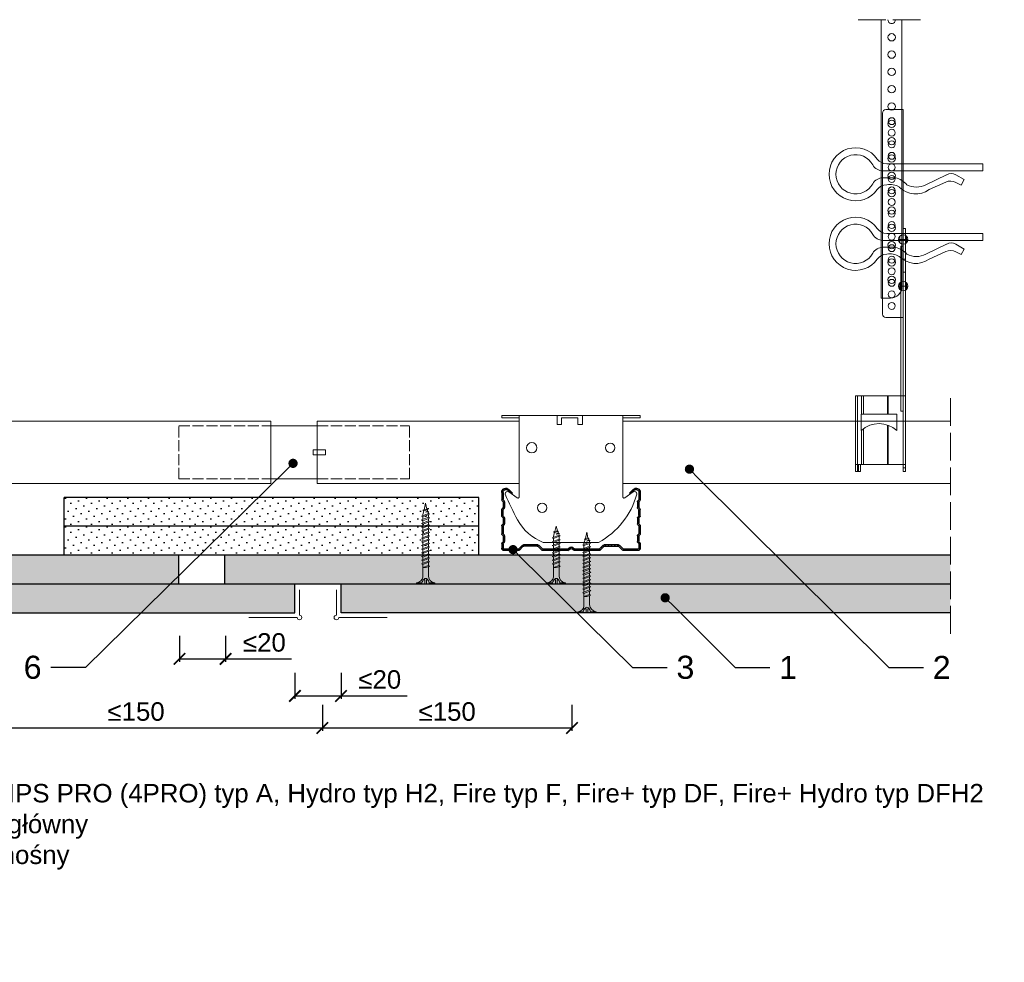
# Model space of a CAD drawing. Header units: millimetres. Extents: x 198 to 2541, y 3733 to 4154.
# Tile 4 of 7: x 1228 to 1654, y 3733 to 4141. Entities that reach past the tile are written whole.
import ezdxf
from ezdxf import colors
from ezdxf.entities.mleader import LeaderData, LeaderLine
from ezdxf.math import Vec2, Vec3

# ---------------------------------------------------------------- set-up
doc = ezdxf.new("R2010")
doc.units = ezdxf.units.MM
doc.linetypes.add('ACAD_ISO02W100', pattern=[15, 12, -3])
for name, color, linetype, lineweight in [('_RIGIPS AKCESORIA', 7, 'Continuous', 18), ('_RIGIPS G-K', 7, 'Continuous', 25), ('_RIGIPS PROFIL', 7, 'Continuous', 18), ('KRESKOWANIE', 7, 'Continuous', 9), ('PRZERYWANA', 7, 'ACAD_ISO02W100', 9)]:
    doc.layers.add(name, color=color, linetype=linetype, lineweight=lineweight)
doc.styles.get("Standard").update_dxf_attribs({"font": 'arial.ttf'})
doc.dimstyles.new('ISO-25', dxfattribs={"dimtxt": 2.5, "dimasz": 2.5, "dimexe": 1.25, "dimexo": 0.625, "dimtad": 1, "dimtxsty": 'Standard', "dimcen": 2.5, "dimadec": 0, "dimazin": 0, "dimtfac": 1, "dimtmove": 0, "dimatfit": 3, "dimfxl": 1, "dimarcsym": 0})
pattern_1 = [(225, (-1058.5624, 2511.08), (1.122532, -3.367596), [0, -3.175])]

# ---------------------------------------------------------------- blocks, each defined once
blk = doc.blocks.new('wieszak noniuszowy bok')
at = {"layer": '_RIGIPS AKCESORIA', "lineweight": 0}
for p, q in [((1390.98, 5092.86), (1390.98, 5179.86)), ((1392.48, 5181.36), (1399.98, 5181.36)), ((1399.98, 5024.65), (1399.98, 5181.36)), ((1399.98, 5129.95), (1399.97, 5129.95)), ((1399.98, 5129.95), (1401, 5129.95)), ((1401, 5129.95), (1401, 5024.65)), ((1401, 5129.95), (1401, 5129.95)), ((1398.54, 5126.58), (1398.54, 5123.65)), ((1399.98, 5126.06), (1399.98, 5102.02)), ((1401.42, 5126.58), (1401.42, 5123.65)), ((1398.96, 5122.28), (1399.98, 5122.28)), ((1398.96, 5122.28), (1399.98, 5122.28)), ((1398.96, 5122.28), (1398.96, 5050.72)), ((1399.98, 5116.66), (1401, 5116.66)), ((1399.98, 5116.63), (1399.98, 5116.66)), ((1399.98, 5116.66), (1399.98, 5116.63)), ((1399.98, 5116.62), (1399.98, 5116.63)), ((1399.98, 5116.63), (1399.98, 5116.56)), ((1399.98, 5116.55), (1399.98, 5116.63)), ((1399.98, 5116.63), (1399.98, 5116.55)), ((1399.98, 5116.55), (1399.98, 5116.62)), ((1399.98, 5116.56), (1399.98, 5116.43)), ((1399.98, 5116.42), (1399.98, 5116.55)), ((1399.98, 5116.41), (1399.98, 5116.55)), ((1399.98, 5116.55), (1399.98, 5116.41)), ((1399.98, 5116.43), (1399.98, 5116.25)), ((1399.98, 5116.24), (1399.98, 5116.42)), ((1399.98, 5116.21), (1399.98, 5116.41)), ((1399.98, 5116.41), (1399.98, 5116.21)), ((1399.98, 5116.25), (1399.98, 5116.01)), ((1399.98, 5116), (1399.98, 5116.24)), ((1399.98, 5115.97), (1399.98, 5116.21)), ((1399.98, 5116.21), (1399.98, 5115.97)), ((1399.98, 5116.01), (1399.98, 5115.74)), ((1399.98, 5115.71), (1399.98, 5116)), ((1399.98, 5115.69), (1399.98, 5115.97)), ((1399.98, 5115.97), (1399.98, 5115.69)), ((1399.98, 5115.74), (1399.98, 5115.41)), ((1399.98, 5115.38), (1399.98, 5115.71)), ((1399.98, 5115.37), (1399.98, 5115.69)), ((1399.98, 5115.69), (1399.98, 5115.37)), ((1399.98, 5115.41), (1399.98, 5115.05)), ((1399.98, 5115.02), (1399.98, 5115.38)), ((1399.98, 5115.02), (1399.98, 5115.37)), ((1399.98, 5115.37), (1399.98, 5115.02)), ((1399.98, 5115.05), (1399.98, 5114.67)), ((1399.98, 5114.65), (1399.98, 5115.02)), ((1399.98, 5114.64), (1399.98, 5115.02)), ((1399.98, 5115.02), (1399.98, 5114.64)), ((1399.98, 5114.67), (1399.98, 5114.28)), ((1399.98, 5114.25), (1399.98, 5114.65)), ((1399.98, 5114.25), (1399.98, 5114.64)), ((1399.98, 5114.64), (1399.98, 5114.25)), ((1399.98, 5114.28), (1399.98, 5113.88)), ((1399.98, 5113.85), (1399.98, 5114.25)), ((1399.98, 5113.84), (1399.98, 5114.25)), ((1399.98, 5114.25), (1399.98, 5113.84)), ((1399.98, 5113.88), (1399.98, 5113.48)), ((1399.98, 5113.46), (1399.98, 5113.85)), ((1399.98, 5113.84), (1399.98, 5113.44)), ((1399.98, 5113.44), (1399.98, 5113.84)), ((1399.98, 5113.48), (1399.98, 5113.1)), ((1399.98, 5113.07), (1399.98, 5113.46)), ((1399.98, 5113.44), (1399.98, 5113.06)), ((1399.98, 5113.06), (1399.98, 5113.44)), ((1399.98, 5113.1), (1399.98, 5112.75)), ((1399.98, 5112.72), (1399.98, 5113.07)), ((1399.98, 5113.06), (1399.98, 5112.68)), ((1399.98, 5112.68), (1399.98, 5113.06)), ((1399.98, 5112.75), (1399.98, 5112.42)), ((1399.98, 5112.4), (1399.98, 5112.72)), ((1399.98, 5112.68), (1399.98, 5112.33)), ((1399.98, 5112.33), (1399.98, 5112.68)), ((1399.98, 5112.42), (1399.98, 5112.14)), ((1399.98, 5112.12), (1399.98, 5112.4)), ((1399.98, 5112.33), (1399.98, 5112)), ((1399.98, 5112), (1399.98, 5112.33)), ((1399.98, 5112.14), (1399.98, 5111.9)), ((1399.98, 5111.89), (1399.98, 5112.12)), ((1399.98, 5112), (1399.98, 5111.72)), ((1399.98, 5111.72), (1399.98, 5112)), ((1399.98, 5111.9), (1399.98, 5111.72)), ((1399.98, 5111.72), (1399.98, 5111.89)), ((1399.98, 5111.72), (1399.98, 5111.6)), ((1399.98, 5111.59), (1399.98, 5111.72)), ((1399.98, 5111.72), (1399.98, 5111.48)), ((1399.98, 5111.48), (1399.98, 5111.72)), ((1399.98, 5111.6), (1399.98, 5111.54)), ((1399.98, 5111.53), (1399.98, 5111.59)), ((1399.98, 5111.54), (1399.98, 5111.53)), ((1399.98, 5111.48), (1399.98, 5111.29)), ((1399.98, 5111.29), (1399.98, 5111.48)), ((1399.98, 5111.29), (1399.98, 5111.15)), ((1399.98, 5111.15), (1399.98, 5111.29)), ((1399.98, 5111.15), (1399.98, 5111.06)), ((1399.98, 5111.06), (1399.98, 5111.15)), ((1399.98, 5111.06), (1399.98, 5111.04)), ((1399.98, 5111.04), (1399.98, 5111.06)), ((1399.98, 5111.04), (1401, 5111.04)), ((1398.54, 5106.42), (1398.54, 5103.49)), ((1401.42, 5106.42), (1401.42, 5103.49)), ((1399.98, 5102.02), (1399.98, 5102.1)), ((1399.98, 5091.36), (1392.48, 5091.36)), ((1400.98, 5057.36), (1379.24, 5057.36)), ((1379.24, 5057.36), (1379.24, 5024.65)), ((1380.12, 5057.36), (1380.12, 5024.65)), ((1381.9, 5057.36), (1381.9, 5049.5)), ((1382.79, 5057.36), (1382.79, 5049.5)), ((1393.13, 5057.36), (1393.13, 5049.5)), ((1393.4, 5057.36), (1393.4, 5049.5)), ((1400.98, 5057.36), (1401, 5057.36)), ((1401, 5057.36), (1400.98, 5057.36)), ((1381.81, 5042.35), (1381.81, 5049.5)), ((1397.14, 5049.5), (1381.81, 5049.5)), ((1397.14, 5042.35), (1397.14, 5049.5)), ((1398.96, 5050.72), (1399.98, 5050.72)), ((1393.13, 5044.79), (1393.13, 5027.72)), ((1393.4, 5044.69), (1393.4, 5027.72)), ((1381.9, 5042.43), (1381.9, 5027.72)), ((1382.79, 5043.18), (1382.79, 5027.72)), ((1379.24, 5027.72), (1401, 5027.72)), ((1380.57, 5027.72), (1380.57, 5024.65)), ((1381.46, 5024.65), (1381.46, 5027.72)), ((1399.98, 5026.19), (1401, 5026.19)), ((1379.24, 5024.65), (1381.46, 5024.65)), ((1401, 5024.65), (1399.98, 5024.65))]:
    blk.add_line(p, q, dxfattribs=at)
at = {"layer": '_RIGIPS AKCESORIA'}
for p, q in [((1397.92, 5125.12), (1402.03, 5125.12)), ((1397.92, 5104.96), (1402.03, 5104.96))]:
    blk.add_line(p, q, dxfattribs=at)
for centre, radius in [((1394.98, 5176.36), 1.5), ((1394.98, 5171.36), 1.5), ((1394.98, 5166.36), 1.5), ((1394.98, 5161.36), 1.5), ((1394.98, 5156.36), 1.5), ((1394.98, 5151.36), 1.5), ((1394.98, 5146.36), 1.5), ((1394.98, 5141.36), 1.5), ((1394.98, 5136.36), 1.5), ((1394.98, 5131.36), 1.5), ((1394.98, 5126.36), 1.5), ((1399.98, 5125.12), 2.06), ((1394.98, 5121.36), 1.5), ((1394.98, 5116.36), 1.5), ((1394.98, 5111.36), 1.5), ((1394.98, 5106.36), 1.5), ((1399.98, 5104.96), 2.06), ((1394.98, 5101.36), 1.5), ((1394.98, 5096.36), 1.5)]:
    blk.add_circle(centre, radius, dxfattribs=at)
at = {"layer": '_RIGIPS AKCESORIA', "lineweight": 0}
for centre, start, end in [((1392.48, 5179.86), 90, 180), ((1392.48, 5092.86), 180, 270)]:
    blk.add_arc(centre, 1.5, start, end, dxfattribs=at)
at = {"layer": '_RIGIPS AKCESORIA'}
blk.add_arc((1389.48, 5034.29), 11.12, 46.445, 133.4017, dxfattribs=at)
blk = doc.blocks.new('klamra')
at = {"layer": '_RIGIPS AKCESORIA'}
for p, q in [((6831.19, 2764.92), (6831.19, 2808.19)), ((6834.19, 2802.92), (6834.19, 2808.19)), ((6828.19, 2764.92), (6828.19, 2806.53)), ((6832.87, 2780.55), (6837.19, 2789.57)), ((6839.31, 2788.09), (6836.06, 2780.95)), ((6832.86, 2776.63), (6835, 2772.92)), ((6835, 2772.92), (6837.38, 2774.29)), ((6836.19, 2776.54), (6837.38, 2774.29)), ((6831.19, 2764.92), (6828.19, 2764.92))]:
    blk.add_line(p, q, dxfattribs=at)
for centre, radius, start, end in [((6832.69, 2820.02), 11.5, 305.1527, 234.8473), ((6832.69, 2820.02), 8.5, 298.7822, 241.2178), ((6826.19, 2808.19), 5, 0, 61.2178), ((6839.19, 2808.19), 5, 118.7822, 180), ((6823.19, 2806.53), 5, 0, 54.8473), ((6842.19, 2806.53), 5, 125.1527, 180), ((6845.23, 2805.18), 8.16, 170.4436, 210.2847), ((6843.93, 2805.32), 10.09, 195.2653, 228.1308), ((6831.19, 2793.92), 10, 324.3132, 45.573), ((6829.23, 2793.69), 8.97, 332.6387, 27.3613), ((6835.87, 2778.58), 3.59, 146.8414, 212.9715), ((6840.61, 2778.88), 5, 155.5109, 207.8622)]:
    blk.add_arc(centre, radius, start, end, dxfattribs=at)
blk = doc.blocks.new('noniusz uciety')
at = {"layer": '_RIGIPS AKCESORIA'}
for p, q in [((1663.33, 1509.33), (1663.33, 1629.95)), ((1672.33, 1514.33), (1672.33, 1629.95)), ((1667.33, 1509.33), (1663.33, 1509.33))]:
    blk.add_line(p, q, dxfattribs=at)
for centre in [(1667.88, 1622.34), (1667.88, 1614.84), (1667.88, 1607.34), (1667.88, 1599.84), (1667.88, 1592.34), (1667.88, 1584.84), (1667.88, 1577.34), (1667.88, 1569.84), (1667.88, 1562.34), (1667.88, 1554.84), (1667.88, 1547.34), (1667.88, 1539.84), (1667.88, 1532.34), (1667.88, 1524.84), (1667.88, 1517.34)]:
    blk.add_circle(centre, 1.6, dxfattribs=at)
for centre, radius, start, end in [((1667.88, 1629.84), 1.6, 175.8835, 4.1165), ((1667.33, 1514.33), 5, 270, 0)]:
    blk.add_arc(centre, radius, start, end, dxfattribs=at)
blk = doc.blocks.new('polnaroznik')
at = {"layer": '_RIGIPS AKCESORIA'}
for p, q in [((430.5, 56.15), (451.5, 56.15)), ((429.5, 44.15), (429.5, 55.15))]:
    blk.add_line(p, q, dxfattribs=at)
blk.add_arc((429.5, 56.15), 1, 0, 270, dxfattribs=at)
blk = doc.blocks.new('CD 60 ULTRASTIL')
h = blk.add_hatch()
h.set_pattern_fill('ANSI31', color=256, scale=0.3, style=0)
h.paths.add_polyline_path([(542.88, 684.5, -0.302776), (543.49, 684.5), (544.54, 683.79, 0.148069), (544.85, 683.7), (555.42, 683.7, 0.198912), (555.81, 683.86), (557.38, 685.44, -0.198912), (557.77, 685.6), (563.59, 685.6, -0.198912), (563.98, 685.44), (565.55, 683.86, 0.198912), (565.94, 683.7), (572.18, 683.7, 0.414214), (573.18, 684.7), (573.18, 686.74, 0.198912), (573.02, 687.12), (572.74, 687.4, -0.198912), (572.58, 687.79), (572.58, 689.87, -0.198912), (572.74, 690.26), (573.02, 690.54, 0.198912), (573.18, 690.93), (573.18, 694.47, 0.198912), (573.02, 694.86), (572.74, 695.14, -0.198912), (572.58, 695.53), (572.58, 697.61, -0.198912), (572.74, 698), (573.02, 698.28, 0.198912), (573.18, 698.67), (573.18, 701.47, 0.198912), (573.02, 701.86), (572.74, 702.14, -0.198912), (572.58, 702.53), (572.58, 704.61, -0.198912), (572.74, 705), (573.02, 705.28, 0.198912), (573.18, 705.67), (573.18, 708.9, 0.666128), (570.12, 710.18), (568.55, 708.63), (568.93, 708.24), (570.5, 709.79, -0.666128), (572.63, 708.9), (572.63, 705.9, -0.198912), (572.47, 705.51), (572.19, 705.23, 0.198912), (572.03, 704.84), (572.03, 702.3, 0.198912), (572.19, 701.91), (572.47, 701.63, -0.198912), (572.63, 701.25), (572.63, 698.9, -0.198912), (572.47, 698.51), (572.19, 698.23, 0.198912), (572.03, 697.84), (572.03, 695.3, 0.198912), (572.19, 694.91), (572.47, 694.63, -0.198912), (572.63, 694.25), (572.63, 691.16, -0.198912), (572.47, 690.77), (572.19, 690.49, 0.198912), (572.03, 690.1), (572.03, 687.56, 0.198912), (572.19, 687.17), (572.47, 686.9, -0.198912), (572.63, 686.51), (572.63, 684.7, -0.414214), (572.18, 684.25), (566.17, 684.25, -0.198912), (565.78, 684.41), (564.2, 685.99, 0.198912), (563.82, 686.15), (557.55, 686.15, 0.198912), (557.16, 685.99), (555.58, 684.41, -0.198912), (555.19, 684.25), (545.01, 684.25, -0.148069), (544.71, 684.34), (543.49, 685.16, 0.302776), (542.88, 685.16), (541.65, 684.34, -0.148069), (541.35, 684.25), (531.17, 684.25, -0.198912), (530.78, 684.41), (529.2, 685.99, 0.198912), (528.82, 686.15), (522.55, 686.15, 0.198912), (522.16, 685.99), (520.58, 684.41, -0.198912), (520.19, 684.25), (514.18, 684.25, -0.414214), (513.73, 684.7), (513.73, 686.51, -0.198912), (513.89, 686.9), (514.17, 687.17, 0.198912), (514.33, 687.56), (514.33, 690.1, 0.198912), (514.17, 690.49), (513.89, 690.77, -0.198912), (513.73, 691.16), (513.73, 694.25, -0.198912), (513.89, 694.63), (514.17, 694.91, 0.198912), (514.33, 695.3), (514.33, 697.84, 0.198912), (514.17, 698.23), (513.89, 698.51, -0.198912), (513.73, 698.9), (513.73, 701.25, -0.198912), (513.89, 701.63), (514.17, 701.91, 0.198912), (514.33, 702.3), (514.33, 704.84, 0.198912), (514.17, 705.23), (513.89, 705.51, -0.198912), (513.73, 705.9), (513.73, 708.9, -0.666128), (515.86, 709.79), (517.43, 708.24), (517.81, 708.63), (516.25, 710.18, 0.666128), (513.18, 708.9), (513.18, 705.67, 0.198912), (513.34, 705.28), (513.62, 705, -0.198912), (513.78, 704.61), (513.78, 702.53, -0.198912), (513.62, 702.14), (513.34, 701.86, 0.198912), (513.18, 701.47), (513.18, 698.67, 0.198912), (513.34, 698.28), (513.62, 698, -0.198912), (513.78, 697.61), (513.78, 695.53, -0.198912), (513.62, 695.14), (513.34, 694.86, 0.198912), (513.18, 694.47), (513.18, 690.93, 0.198912), (513.34, 690.54), (513.62, 690.26, -0.198912), (513.78, 689.87), (513.78, 687.79, -0.198912), (513.62, 687.4), (513.34, 687.12, 0.198912), (513.18, 686.74), (513.18, 684.7, 0.414214), (514.18, 683.7), (520.42, 683.7, 0.198912), (520.81, 683.86), (522.38, 685.44, -0.198912), (522.77, 685.6), (528.59, 685.6, -0.198912), (528.98, 685.44), (530.55, 683.86, 0.198912), (530.94, 683.7), (541.51, 683.7, 0.148069), (541.82, 683.79)])
for p, q in [((513.18, 708.9), (513.18, 705.67)), ((513.73, 708.9), (513.73, 705.9)), ((515.86, 709.79), (517.43, 708.24)), ((516.25, 710.18), (517.81, 708.63)), ((517.43, 708.24), (517.81, 708.63)), ((570.12, 710.18), (568.55, 708.63)), ((568.93, 708.24), (568.55, 708.63)), ((570.5, 709.79), (568.93, 708.24)), ((572.63, 708.9), (572.63, 705.9)), ((573.18, 708.9), (573.18, 705.67)), ((513.34, 705.28), (513.62, 705)), ((513.78, 704.61), (513.78, 702.53)), ((513.89, 705.51), (514.17, 705.23)), ((514.33, 704.84), (514.33, 702.3)), ((572.03, 704.84), (572.03, 702.3)), ((572.47, 705.51), (572.19, 705.23)), ((572.58, 704.61), (572.58, 702.53)), ((573.02, 705.28), (572.74, 705)), ((513.18, 698.67), (513.18, 701.47)), ((513.34, 701.86), (513.62, 702.14)), ((513.73, 698.9), (513.73, 701.25)), ((513.89, 701.63), (514.17, 701.91)), ((572.47, 701.63), (572.19, 701.91)), ((572.63, 698.9), (572.63, 701.25)), ((573.02, 701.86), (572.74, 702.14)), ((573.18, 698.67), (573.18, 701.47)), ((513.34, 698.28), (513.62, 698)), ((513.78, 697.61), (513.78, 695.53)), ((513.89, 698.51), (514.17, 698.23)), ((514.33, 697.84), (514.33, 695.3)), ((572.03, 697.84), (572.03, 695.3)), ((572.47, 698.51), (572.19, 698.23)), ((572.58, 697.61), (572.58, 695.53)), ((573.02, 698.28), (572.74, 698)), ((513.18, 694.47), (513.18, 690.93)), ((513.34, 694.86), (513.62, 695.14)), ((513.73, 694.25), (513.73, 691.16)), ((513.89, 694.63), (514.17, 694.91)), ((572.47, 694.63), (572.19, 694.91)), ((572.63, 694.25), (572.63, 691.16)), ((573.02, 694.86), (572.74, 695.14)), ((573.18, 694.47), (573.18, 690.93)), ((513.34, 690.54), (513.62, 690.26)), ((513.34, 687.12), (513.62, 687.4)), ((513.78, 689.87), (513.78, 687.79)), ((513.89, 690.77), (514.17, 690.49)), ((513.89, 686.9), (514.17, 687.17)), ((514.33, 690.1), (514.33, 687.56)), ((572.03, 690.1), (572.03, 687.56)), ((572.47, 690.77), (572.19, 690.49)), ((572.47, 686.9), (572.19, 687.17)), ((572.58, 689.87), (572.58, 687.79)), ((573.02, 690.54), (572.74, 690.26)), ((573.02, 687.12), (572.74, 687.4)), ((513.18, 686.74), (513.18, 684.7)), ((513.73, 686.51), (513.73, 684.7)), ((514.18, 684.25), (520.19, 684.25)), ((514.18, 683.7), (520.42, 683.7)), ((520.58, 684.41), (522.16, 685.99)), ((520.81, 683.86), (522.38, 685.44)), ((522.55, 686.15), (528.82, 686.15)), ((528.59, 685.6), (522.77, 685.6)), ((530.55, 683.86), (528.98, 685.44)), ((530.78, 684.41), (529.2, 685.99)), ((530.94, 683.7), (541.51, 683.7)), ((531.17, 684.25), (541.35, 684.25)), ((541.65, 684.34), (542.88, 685.16)), ((541.82, 683.79), (542.88, 684.5)), ((544.71, 684.34), (543.49, 685.16)), ((544.54, 683.79), (543.49, 684.5)), ((544.85, 683.7), (555.42, 683.7)), ((545.01, 684.25), (555.19, 684.25)), ((555.58, 684.41), (557.16, 685.99)), ((555.81, 683.86), (557.38, 685.44)), ((557.55, 686.15), (563.82, 686.15)), ((557.77, 685.6), (563.59, 685.6)), ((565.55, 683.86), (563.98, 685.44)), ((565.78, 684.41), (564.2, 685.99)), ((565.94, 683.7), (572.18, 683.7)), ((566.17, 684.25), (572.18, 684.25)), ((572.63, 686.51), (572.63, 684.7)), ((573.18, 686.74), (573.18, 684.7))]:
    blk.add_line(p, q)
for centre, radius, start, end in [((514.98, 708.9), 1.8, 45.3251, 180), ((514.98, 708.9), 1.25, 45.3251, 180), ((571.38, 708.9), 1.8, 360, 134.6749), ((571.38, 708.9), 1.25, 360, 134.6749), ((513.73, 705.67), 0.55, 180, 225), ((513.23, 704.61), 0.55, 0, 45), ((514.28, 705.9), 0.55, 180, 225), ((513.78, 704.84), 0.55, 0, 45), ((572.58, 704.84), 0.55, 135, 180), ((572.08, 705.9), 0.55, 315, 0), ((573.13, 704.61), 0.55, 135, 180), ((572.63, 705.67), 0.55, 315, 0), ((513.73, 701.47), 0.55, 135, 180), ((513.23, 702.53), 0.55, 315, 0), ((514.28, 701.25), 0.55, 135, 180), ((513.78, 702.3), 0.55, 315, 0), ((572.58, 702.3), 0.55, 180, 225), ((572.08, 701.25), 0.55, 0, 45), ((573.13, 702.53), 0.55, 180, 225), ((572.63, 701.47), 0.55, 0, 45), ((513.73, 698.67), 0.55, 180, 225), ((513.23, 697.61), 0.55, 360, 45), ((513.23, 695.53), 0.55, 315, 0), ((514.28, 698.9), 0.55, 180, 225), ((513.78, 697.84), 0.55, 0, 45), ((572.58, 697.84), 0.55, 135, 180), ((572.08, 698.9), 0.55, 315, 0), ((573.13, 697.61), 0.55, 135, 180), ((573.13, 695.53), 0.55, 180, 225), ((572.63, 698.67), 0.55, 315, 0), ((513.73, 694.47), 0.55, 135, 180), ((514.28, 694.25), 0.55, 135, 180), ((513.78, 695.3), 0.55, 315, 0), ((572.58, 695.3), 0.55, 180, 225), ((572.08, 694.25), 0.55, 0, 45), ((572.63, 694.47), 0.55, 0, 45), ((513.73, 690.93), 0.55, 180, 225), ((513.73, 686.74), 0.55, 135, 180), ((513.23, 689.87), 0.55, 0, 45), ((513.23, 687.79), 0.55, 315, 0), ((514.28, 691.16), 0.55, 180, 225), ((513.78, 690.1), 0.55, 360, 45), ((513.78, 687.56), 0.55, 315, 360), ((572.58, 690.1), 0.55, 135, 180), ((572.58, 687.56), 0.55, 180, 225), ((572.08, 691.16), 0.55, 315, 0), ((573.13, 689.87), 0.55, 135, 180), ((573.13, 687.79), 0.55, 180, 225), ((572.63, 690.93), 0.55, 315, 0), ((572.63, 686.74), 0.55, 360, 45), ((514.18, 684.7), 1, 180, 270), ((514.28, 686.51), 0.55, 135, 180), ((514.18, 684.7), 0.45, 180, 270), ((520.19, 684.8), 0.55, 270, 315), ((520.42, 684.25), 0.55, 270, 315), ((522.55, 685.6), 0.55, 90, 135), ((522.77, 685.05), 0.55, 90, 135), ((528.59, 685.05), 0.55, 45, 90), ((528.82, 685.6), 0.55, 45, 90), ((530.94, 684.25), 0.55, 225, 270), ((531.17, 684.8), 0.55, 225, 270), ((541.35, 684.8), 0.55, 270, 303.6901), ((541.51, 684.25), 0.55, 270, 303.6901), ((543.18, 684.7), 0.55, 56.3099, 123.6901), ((543.18, 684.04), 0.55, 56.3099, 123.6901), ((544.85, 684.25), 0.55, 236.3099, 270), ((545.01, 684.8), 0.55, 236.3099, 270), ((555.19, 684.8), 0.55, 270, 315), ((555.42, 684.25), 0.55, 270, 315), ((557.55, 685.6), 0.55, 90, 135), ((557.77, 685.05), 0.55, 90, 135), ((563.59, 685.05), 0.55, 45, 90), ((563.82, 685.6), 0.55, 45, 90), ((565.94, 684.25), 0.55, 225, 270), ((566.17, 684.8), 0.55, 225, 270), ((572.18, 684.7), 1, 270, 0), ((572.18, 684.7), 1, 270, 360), ((572.18, 684.7), 0.45, 270, 360), ((572.08, 686.51), 0.55, 360, 45)]:
    blk.add_arc(centre, radius, start, end)
blk = doc.blocks.new('Lacznik krzyzowy (widok2)')
at = {"layer": '_RIGIPS AKCESORIA'}
for p, q in [((94.8, 91.5, 218.36), (94.8, 90.5, 218.36)), ((94.8, 91.5, 218.36), (154.8, 91.5, 218.36)), ((94.8, 90.5, 218.36), (102.3, 90.5, 218.36)), ((102.3, 56.15, 218.36), (102.3, 91.5, 218.36)), ((119.8, 91.5, 218.36), (119.8, 87.5, 218.36)), ((130.8, 91.5, 218.36), (119.8, 91.5, 218.36)), ((121.8, 87.5, 218.36), (121.8, 90.5, 218.36)), ((121.8, 90.5, 218.36), (128.85, 90.5, 218.36)), ((128.85, 90.5, 218.36), (128.85, 87.5, 218.36)), ((130.85, 91.5, 218.36), (130.85, 87.5, 218.36)), ((147.3, 91.5, 218.36), (147.3, 56.15, 218.36)), ((154.8, 90.5, 218.36), (147.3, 90.5, 218.36)), ((154.8, 91.5, 218.36), (154.8, 90.5, 218.36)), ((119.8, 87.5, 218.36), (121.8, 87.5, 218.36)), ((128.85, 87.5, 218.36), (130.85, 87.5, 218.36)), ((97.87, 58.35, 218.36), (101.51, 55.74, 218.36)), ((148.09, 55.74, 218.36), (151.73, 58.35, 218.36)), ((136.8, 36.5, 218.36), (112.81, 36.5, 218.36))]:
    blk.add_line(p, q, dxfattribs=at)
for centre, radius in [((107.8, 77.5, 218.36), 2), ((141.8, 77.5, 218.36), 2.24), ((112.3, 51.5, 218.36), 2), ((137.3, 51.5, 218.36), 2)]:
    blk.add_circle(centre, radius, dxfattribs=at)
for centre, radius, start, end in [((97.29, 57.53, 218.36), 1, 122.1388, 189.8152), ((129.23, 66.45, 218.36), 34.16, 195.4351, 241.2658), ((97.29, 57.53, 218.36), 1, 54.4623, 122.1388), ((101.8, 56.15, 218.36), 0.5, 234.4623, 0), ((147.8, 56.15, 218.36), 0.5, 180, 305.5377), ((20.47, 114.78, 218.36), 144.71, 331.7398, 336.6225), ((152.32, 57.53, 218.36), 1, 350.1848, 125.5377), ((129.12, 56.49, 218.36), 21.41, 291.013, 331.4749)]:
    blk.add_arc(centre, radius, start, end, dxfattribs=at)
blk = doc.blocks.new('TN 25')
at = {"layer": '_RIGIPS AKCESORIA'}
for p, q in [((0, -0.84), (0, 7.16)), ((0, 7.16), (0.46, 7.16)), ((0.46, 4.78), (0, 4.78)), ((0.46, 7.16), (0.46, 4.78)), ((3.02, 4.46), (8.47, 4.46)), ((7.12, 4.46), (7.12, 3.18)), ((8.03, 2.01), (7.12, 4.46)), ((8.47, 4.46), (8.79, 5)), ((9.61, 1.51), (8.47, 4.46)), ((8.79, 5), (9.93, 2.01)), ((9, 4.46), (10.1, 4.46)), ((10.1, 4.46), (10.41, 5)), ((11.23, 1.51), (10.1, 4.46)), ((10.41, 5), (11.56, 2.01)), ((10.62, 4.46), (11.67, 4.46)), ((11.67, 4.46), (11.99, 5)), ((12.81, 1.51), (11.67, 4.46)), ((11.99, 5), (13.14, 2.01)), ((12.2, 4.46), (13.21, 4.46)), ((13.21, 4.46), (13.52, 5)), ((14.34, 1.51), (13.21, 4.46)), ((13.52, 5), (14.67, 2.01)), ((13.73, 4.46), (14.8, 4.46)), ((14.8, 4.46), (15.12, 5)), ((15.94, 1.51), (14.8, 4.46)), ((15.12, 5), (16.26, 2.01)), ((15.33, 4.46), (16.42, 4.46)), ((16.42, 4.46), (16.73, 5)), ((17.55, 1.51), (16.42, 4.46)), ((16.73, 5), (17.88, 2.01)), ((16.94, 4.46), (17.99, 4.46)), ((17.99, 4.46), (18.31, 5)), ((19.13, 1.51), (17.99, 4.46)), ((18.31, 5), (19.45, 2.01)), ((18.52, 4.46), (19.68, 4.46)), ((19.68, 4.46), (20, 5)), ((20.82, 1.51), (19.68, 4.46)), ((20, 5), (21.14, 2.01)), ((20.21, 4.46), (20.7, 4.46)), ((20.7, 4.46), (22.28, 3.98)), ((22.28, 3.98), (22.56, 4.37)), ((22.56, 4.37), (23.03, 2.71)), ((0, 3.5), (1.77, 3.5)), ((0, 2.83), (1.77, 2.83)), ((0.46, 1.64), (0, 1.64)), ((0.46, -0.84), (0.46, 1.64)), ((1.77, 3.5), (1.77, 4.2)), ((1.77, 2.83), (1.77, 2.18)), ((7.49, 2.01), (3.55, 2.01)), ((7.12, 3.18), (7.65, 1.53)), ((7.65, 1.53), (8.03, 2.01)), ((9.41, 2.01), (8.03, 2.01)), ((9.93, 2.01), (9.61, 1.51)), ((11.04, 2.01), (9.93, 2.01)), ((11.56, 2.01), (11.23, 1.51)), ((12.61, 2.01), (11.56, 2.01)), ((13.14, 2.01), (12.81, 1.51)), ((14.15, 2.01), (13.14, 2.01)), ((14.67, 2.01), (14.34, 1.51)), ((15.74, 2.01), (14.67, 2.01)), ((16.26, 2.01), (15.94, 1.51)), ((17.36, 2.01), (16.26, 2.01)), ((17.88, 2.01), (17.55, 1.51)), ((18.93, 2.01), (17.88, 2.01)), ((19.45, 2.01), (19.13, 1.51)), ((19.45, 2.01), (20.62, 2.01)), ((21.14, 2.01), (20.82, 1.51)), ((21.14, 2.01), (21.81, 2.12)), ((21.85, 1.83), (21.67, 3.28)), ((21.67, 3.28), (22.14, 2.4)), ((22.14, 2.4), (21.85, 1.83)), ((22.7, 2.36), (22.14, 2.4)), ((22.7, 2.36), (22.28, 3.98)), ((23.03, 2.71), (22.7, 2.36)), ((22.71, 3.85), (25, 3.24)), ((25, 3.24), (23.03, 2.71)), ((0, -0.84), (0.46, -0.84))]:
    blk.add_line(p, q, dxfattribs=at)
for centre, major_axis, ratio, start_param, end_param in [((3.09, 7.67), (0.17, 3.2), 0.826134, 1.773653, 3.180586), ((-0.04, 0.9), (0, 3.93), 0.848176, -0.720942, -0.151112), ((3.37, -1.57), (0.28, 3.57), 0.832181, 0.035984, 1.430787), ((-2.73, 15.91), (0, 14.76), 0.848176, 3.399396, 3.475072), ((0.59, 4.62), (0, 2.81), 0.848176, 3.475072, 3.862535), ((1.66, 3.18), (0, 0.895), 0.848176, -1.552777, -0.720942), ((1.66, 3.18), (0, 0.895), 0.848176, 3.862535, 4.730408)]:
    blk.add_ellipse(centre, major_axis=major_axis, ratio=ratio, start_param=start_param, end_param=end_param, dxfattribs=at)
blk = doc.blocks.new('TN 35')
at = {"layer": '_RIGIPS AKCESORIA'}
for p, q in [((0, -0.84), (0, 7.16)), ((0, 7.16), (0.46, 7.16)), ((0.46, 4.78), (0, 4.78)), ((0.46, 7.16), (0.46, 4.78)), ((3.02, 4.46), (8.47, 4.46)), ((7.12, 4.46), (7.12, 3.18)), ((8.03, 2.01), (7.12, 4.46)), ((8.47, 4.46), (8.79, 5)), ((9.61, 1.51), (8.47, 4.46)), ((8.79, 5), (9.93, 2.01)), ((9, 4.46), (10.1, 4.46)), ((10.1, 4.46), (10.41, 5)), ((11.23, 1.51), (10.1, 4.46)), ((10.41, 5), (11.56, 2.01)), ((10.62, 4.46), (11.67, 4.46)), ((11.67, 4.46), (11.99, 5)), ((12.81, 1.51), (11.67, 4.46)), ((11.99, 5), (13.14, 2.01)), ((12.2, 4.46), (13.21, 4.46)), ((13.21, 4.46), (13.52, 5)), ((14.34, 1.51), (13.21, 4.46)), ((13.52, 5), (14.67, 2.01)), ((13.73, 4.46), (14.8, 4.46)), ((14.8, 4.46), (15.12, 5)), ((15.94, 1.51), (14.8, 4.46)), ((15.12, 5), (16.26, 2.01)), ((15.33, 4.46), (16.42, 4.46)), ((16.42, 4.46), (16.73, 5)), ((17.55, 1.51), (16.42, 4.46)), ((16.73, 5), (17.88, 2.01)), ((16.94, 4.46), (17.99, 4.46)), ((17.99, 4.46), (18.31, 5)), ((19.13, 1.51), (17.99, 4.46)), ((18.31, 5), (19.45, 2.01)), ((18.52, 4.46), (19.57, 4.46)), ((19.57, 4.46), (19.88, 5)), ((20.7, 1.51), (19.57, 4.46)), ((19.88, 5), (21.03, 2.01)), ((20.09, 4.46), (21.14, 4.46)), ((21.14, 4.46), (21.46, 5)), ((22.28, 1.51), (21.14, 4.46)), ((21.46, 5), (22.6, 2.01)), ((21.67, 4.46), (22.72, 4.46)), ((22.72, 4.46), (23.03, 5)), ((23.85, 1.51), (22.72, 4.46)), ((23.03, 5), (24.18, 2.01)), ((23.24, 4.46), (24.29, 4.46)), ((24.29, 4.46), (24.61, 5)), ((25.43, 1.51), (24.29, 4.46)), ((24.61, 5), (25.75, 2.01)), ((24.81, 4.46), (25.87, 4.46)), ((25.87, 4.46), (26.18, 5)), ((27, 1.51), (25.87, 4.46)), ((26.18, 5), (27.33, 2.01)), ((26.39, 4.46), (27.44, 4.46)), ((27.44, 4.46), (27.76, 5)), ((28.58, 1.51), (27.44, 4.46)), ((27.76, 5), (28.9, 2.01)), ((27.96, 4.46), (29.13, 4.46)), ((29.13, 4.46), (29.45, 5)), ((30.27, 1.51), (29.13, 4.46)), ((29.45, 5), (30.59, 2.01)), ((29.65, 4.46), (30.15, 4.46)), ((30.15, 4.46), (31.73, 3.98)), ((31.73, 3.98), (32.01, 4.37)), ((32.01, 4.37), (32.48, 2.71)), ((0, 3.5), (1.77, 3.5)), ((0, 2.83), (1.77, 2.83)), ((0.46, 1.64), (0, 1.64)), ((0.46, -0.84), (0.46, 1.64)), ((1.77, 3.5), (1.77, 4.2)), ((1.77, 2.83), (1.77, 2.18)), ((7.49, 2.01), (3.55, 2.01)), ((7.12, 3.18), (7.65, 1.53)), ((7.65, 1.53), (8.03, 2.01)), ((9.41, 2.01), (8.03, 2.01)), ((9.93, 2.01), (9.61, 1.51)), ((11.04, 2.01), (9.93, 2.01)), ((11.56, 2.01), (11.23, 1.51)), ((12.61, 2.01), (11.56, 2.01)), ((13.14, 2.01), (12.81, 1.51)), ((14.15, 2.01), (13.14, 2.01)), ((14.67, 2.01), (14.34, 1.51)), ((15.74, 2.01), (14.67, 2.01)), ((16.26, 2.01), (15.94, 1.51)), ((17.36, 2.01), (16.26, 2.01)), ((17.88, 2.01), (17.55, 1.51)), ((18.93, 2.01), (17.84, 2.01)), ((19.45, 2.01), (19.13, 1.51)), ((20.51, 2.01), (19.41, 2.01)), ((21.03, 2.01), (20.7, 1.51)), ((22.08, 2.01), (20.99, 2.01)), ((22.6, 2.01), (22.28, 1.51)), ((23.66, 2.01), (22.56, 2.01)), ((24.18, 2.01), (23.85, 1.51)), ((25.23, 2.01), (24.14, 2.01)), ((25.75, 2.01), (25.43, 1.51)), ((26.81, 2.01), (25.71, 2.01)), ((27.33, 2.01), (27, 1.51)), ((28.38, 2.01), (27.33, 2.01)), ((28.9, 2.01), (28.58, 1.51)), ((28.9, 2.01), (30.07, 2.01)), ((30.59, 2.01), (30.27, 1.51)), ((30.59, 2.01), (31.26, 2.12)), ((31.3, 1.83), (31.12, 3.28)), ((31.12, 3.28), (31.59, 2.4)), ((31.59, 2.4), (31.3, 1.83)), ((32.15, 2.36), (31.59, 2.4)), ((32.15, 2.36), (31.73, 3.98)), ((32.48, 2.71), (32.15, 2.36)), ((32.16, 3.85), (35, 3.24)), ((35, 3.24), (32.48, 2.71)), ((0, -0.84), (0.46, -0.84))]:
    blk.add_line(p, q, dxfattribs=at)
for centre, major_axis, ratio, start_param, end_param in [((3.09, 7.67), (0.17, 3.2), 0.826134, 1.773653, 3.180586), ((-0.04, 0.9), (0, 3.93), 0.848176, -0.720942, -0.151112), ((3.37, -1.57), (0.28, 3.57), 0.832181, 0.035984, 1.430787), ((-2.73, 15.91), (0, 14.76), 0.848176, 3.399396, 3.475072), ((0.59, 4.62), (0, 2.81), 0.848176, 3.475072, 3.862535), ((1.66, 3.18), (0, 0.895), 0.848176, -1.552777, -0.720942), ((1.66, 3.18), (0, 0.895), 0.848176, 3.862535, 4.730408)]:
    blk.add_ellipse(centre, major_axis=major_axis, ratio=ratio, start_param=start_param, end_param=end_param, dxfattribs=at)
blk = doc.blocks.new('_Dot')
at = {"color": 0, "linetype": 'ByBlock', "lineweight": -2}
blk.add_line((-0.5, 0), (-1, 0), dxfattribs=at)
at = {"color": 0, "linetype": 'ByBlock', "const_width": 0.5}
blk.add_lwpolyline([(-0.25, 0, 1), (0.25, 0, 1)], format="xyb", close=True, dxfattribs=at)
blk = doc.blocks.new('_ArchTick')
at = {"color": 0, "linetype": 'ByBlock', "const_width": 0.15}
blk.add_lwpolyline([(-0.5, -0.5), (0.5, 0.5)], dxfattribs=at)
blk = doc.blocks.new('*D66')
at = {"layer": 'Defpoints', "color": 0, "transparency": 16777216}
for p in [(1197.42, 3930.25), (1358.94, 3914.2), (1358.94, 3834.3)]:
    blk.add_point(p, dxfattribs=at)
at = {"layer": 'KRESKOWANIE', "color": 0, "lineweight": -2, "transparency": 16777216}
for p, q in [((1197.42, 3844.3), (1197.42, 3833.05)), ((1358.94, 3844.3), (1358.94, 3833.05)), ((1197.42, 3834.3), (1358.94, 3834.3))]:
    blk.add_line(p, q, dxfattribs=at)
at = {"layer": 'KRESKOWANIE', "color": 0, "lineweight": -2, "transparency": 16777216, "xscale": 5, "yscale": 5, "zscale": 5, "rotation": 180}
blk.add_blockref('_ArchTick', (1197.42, 3834.3), dxfattribs=at)
at = {"layer": 'KRESKOWANIE', "color": 0, "lineweight": -2, "transparency": 16777216, "xscale": 5, "yscale": 5, "zscale": 5}
blk.add_blockref('_ArchTick', (1358.94, 3834.3), dxfattribs=at)
at = {"layer": 'KRESKOWANIE', "color": 0, "transparency": 16777216, "insert": (1278.18, 3841.38), "char_height": 8, "attachment_point": 5}
blk.add_mtext('≤150', dxfattribs=at)
blk = doc.blocks.new('*D67')
at = {"layer": 'Defpoints', "color": 0, "transparency": 16777216}
for p in [(1467.07, 3930.25), (1358.94, 3914.2), (1467.07, 3834.3)]:
    blk.add_point(p, dxfattribs=at)
at = {"layer": 'KRESKOWANIE', "color": 0, "lineweight": -2, "transparency": 16777216}
for p, q in [((1358.94, 3844.3), (1358.94, 3833.05)), ((1467.07, 3844.3), (1467.07, 3833.05)), ((1358.94, 3834.3), (1467.07, 3834.3))]:
    blk.add_line(p, q, dxfattribs=at)
at = {"layer": 'KRESKOWANIE', "color": 0, "lineweight": -2, "transparency": 16777216, "xscale": 5, "yscale": 5, "zscale": 5, "rotation": 180}
blk.add_blockref('_ArchTick', (1358.94, 3834.3), dxfattribs=at)
at = {"layer": 'KRESKOWANIE', "color": 0, "lineweight": -2, "transparency": 16777216, "xscale": 5, "yscale": 5, "zscale": 5}
blk.add_blockref('_ArchTick', (1467.07, 3834.3), dxfattribs=at)
at = {"layer": 'KRESKOWANIE', "color": 0, "transparency": 16777216, "insert": (1413, 3841.38), "char_height": 8, "attachment_point": 5}
blk.add_mtext('≤150', dxfattribs=at)
blk = doc.blocks.new('*D68')
at = {"layer": 'Defpoints', "color": 0, "transparency": 16777216}
for p in [(1346.99, 3902.95), (1366.99, 3902.95), (1366.99, 3848.18)]:
    blk.add_point(p, dxfattribs=at)
at = {"layer": 'KRESKOWANIE', "color": 0, "lineweight": -2, "transparency": 16777216}
for p, q in [((1346.99, 3858.18), (1346.99, 3846.93)), ((1366.99, 3858.18), (1366.99, 3846.93)), ((1346.99, 3848.18), (1366.99, 3848.18)), ((1366.99, 3848.18), (1395.6, 3848.18))]:
    blk.add_line(p, q, dxfattribs=at)
at = {"layer": 'KRESKOWANIE', "color": 0, "lineweight": -2, "transparency": 16777216, "xscale": 5, "yscale": 5, "zscale": 5, "rotation": 180}
blk.add_blockref('_ArchTick', (1346.99, 3848.18), dxfattribs=at)
at = {"layer": 'KRESKOWANIE', "color": 0, "lineweight": -2, "transparency": 16777216, "xscale": 5, "yscale": 5, "zscale": 5}
blk.add_blockref('_ArchTick', (1366.99, 3848.18), dxfattribs=at)
at = {"layer": 'KRESKOWANIE', "color": 0, "transparency": 16777216, "insert": (1383.79, 3855.26), "char_height": 8, "attachment_point": 5}
blk.add_mtext('≤20', dxfattribs=at)
blk = doc.blocks.new('*D69')
at = {"layer": 'Defpoints', "color": 0, "transparency": 16777216}
for p in [(1296.99, 3943.98), (1316.99, 3943.98), (1316.99, 3864.22)]:
    blk.add_point(p, dxfattribs=at)
at = {"layer": 'KRESKOWANIE', "color": 0, "lineweight": -2, "transparency": 16777216}
for p, q in [((1296.99, 3874.22), (1296.99, 3862.97)), ((1316.99, 3874.22), (1316.99, 3862.97)), ((1296.99, 3864.22), (1316.99, 3864.22)), ((1316.99, 3864.22), (1345.6, 3864.22))]:
    blk.add_line(p, q, dxfattribs=at)
at = {"layer": 'KRESKOWANIE', "color": 0, "lineweight": -2, "transparency": 16777216, "xscale": 5, "yscale": 5, "zscale": 5, "rotation": 180}
blk.add_blockref('_ArchTick', (1296.99, 3864.22), dxfattribs=at)
at = {"layer": 'KRESKOWANIE', "color": 0, "lineweight": -2, "transparency": 16777216, "xscale": 5, "yscale": 5, "zscale": 5}
blk.add_blockref('_ArchTick', (1316.99, 3864.22), dxfattribs=at)
at = {"layer": 'KRESKOWANIE', "color": 0, "transparency": 16777216, "insert": (1333.79, 3871.3), "char_height": 8, "attachment_point": 5}
blk.add_mtext('≤20', dxfattribs=at)

msp = doc.modelspace()

# ---------------------------------------------------------------- hatches: boundary and pattern name
at = {"layer": '_RIGIPS G-K'}
h = msp.add_hatch(dxfattribs=at)
h.set_pattern_fill('DOTS', color=256, scale=2, angle=225, style=0)
h.set_pattern_definition([(315, (3167.1933, 2535.18), (-1.122532, -3.367596), [0, -3.175])])
h.paths.add_polyline_path([(1426.641, 3921.631), (1426.641, 3934.131), (1246.99, 3934.131), (1246.99, 3921.631)])
h = msp.add_hatch(dxfattribs=at)
h.set_pattern_fill('DOTS', color=256, scale=2, angle=225, style=0)
h.set_pattern_definition([(315, (3167.1933, 2522.68), (-1.122532, -3.367596), [0, -3.175])])
h.paths.add_polyline_path([(1426.641, 3909.131), (1426.641, 3921.631), (1246.99, 3921.631), (1246.99, 3909.131)])
at = {"layer": 'KRESKOWANIE'}
h = msp.add_hatch(dxfattribs=at)
h.set_pattern_fill('DOTS', color=256, scale=2, angle=225, style=0)
h.set_pattern_definition(pattern_1)
h.paths.add_polyline_path([(1296.641, 3909.131), (1063.046, 3909.131), (1063.046, 3896.631), (1296.641, 3896.631)])
h.paths.add_polyline_path([(1631.091, 3909.131), (1316.641, 3909.131), (1316.641, 3896.631), (1631.091, 3896.631)])
h = msp.add_hatch(dxfattribs=at)
h.set_pattern_fill('DOTS', color=256, scale=2, angle=225, style=0)
h.set_pattern_definition(pattern_1)
h.paths.add_polyline_path([(1346.99, 3896.631), (1063.046, 3896.631), (1063.046, 3884.131), (1346.99, 3884.131)])
h.paths.add_polyline_path([(1631.091, 3896.631), (1366.99, 3896.631), (1366.99, 3884.131), (1631.091, 3884.131)])

# ---------------------------------------------------------------- linework, layer by layer
at = {"layer": '_RIGIPS AKCESORIA', "linetype": 'ACAD_ISO02W100', "lineweight": 9, "ltscale": 0.4}
for p, q in [((1296.641, 3965.131), (1336.641, 3965.131)), ((1296.641, 3942.131), (1296.641, 3965.131)), ((1356.641, 3965.131), (1396.641, 3965.131)), ((1396.641, 3942.131), (1396.641, 3965.131)), ((1296.641, 3942.131), (1336.641, 3942.131)), ((1356.641, 3942.131), (1396.641, 3942.131))]:
    msp.add_line(p, q, dxfattribs=at)
at = {"layer": '_RIGIPS AKCESORIA'}
for p, q in [((1336.641, 3965.131), (1356.641, 3965.131)), ((1336.641, 3942.131), (1356.641, 3942.131))]:
    msp.add_line(p, q, dxfattribs=at)
msp.add_lwpolyline([(1354.955, 3954.707), (1360.327, 3954.707), (1360.327, 3952.556), (1354.955, 3952.556)], close=True, dxfattribs=at)
at = {"layer": '_RIGIPS G-K'}
for p, q in [((1246.99, 3909.131), (1246.99, 3934.131)), ((1426.641, 3934.131), (1246.99, 3934.131)), ((1426.641, 3909.131), (1426.641, 3934.131)), ((1426.641, 3921.631), (1246.99, 3921.631)), ((1631.091, 3909.131), (1063.046, 3909.131)), ((1296.641, 3896.631), (1296.641, 3909.131)), ((1316.641, 3896.631), (1316.641, 3909.131)), ((1631.091, 3896.631), (1063.046, 3896.631)), ((1346.99, 3884.131), (1346.99, 3896.631)), ((1366.99, 3884.131), (1366.99, 3896.631)), ((1063.046, 3884.131), (1346.99, 3884.131)), ((1631.091, 3884.131), (1366.99, 3884.131))]:
    msp.add_line(p, q, dxfattribs=at)
at = {"layer": '_RIGIPS PROFIL'}
for p, q in [((1336.641, 3967.131), (1219.49, 3967.131)), ((1336.641, 3967.131), (1336.641, 3940.131)), ((1356.641, 3967.131), (1444.141, 3967.131)), ((1356.641, 3967.131), (1356.641, 3940.131)), ((1489.141, 3967.131), (1631.091, 3967.131)), ((1336.641, 3940.131), (1219.49, 3940.131)), ((1356.641, 3940.131), (1444.141, 3940.131)), ((1489.141, 3940.131), (1631.091, 3940.131))]:
    msp.add_line(p, q, dxfattribs=at)
at = {"layer": 'PRZERYWANA'}
for p, q in [((1591.058, 4141.031), (1620.058, 4141.031)), ((1631.091, 3977.131), (1631.091, 3874.131))]:
    msp.add_line(p, q, dxfattribs=at)

# ---------------------------------------------------------------- block references
msp.add_blockref('wieszak noniuszowy bok', (210.641, -1079.278))
at = {"xscale": -1, "rotation": 90}
for p in [(4409.991, 10906.771), (4409.991, 10876.674)]:
    msp.add_blockref('klamra', p, dxfattribs=at)
at = {"xscale": -1}
for name, p in [('Lacznik krzyzowy (widok2)', (1591.442, 3878.162, -218.356)), ('CD 60 ULTRASTIL', (2009.822, 3227.43))]:
    msp.add_blockref(name, p, dxfattribs=at)
at = {"rotation": 90}
for p in [(1406.852, 3896.631), (1476.717, 3884.131)]:
    msp.add_blockref('TN 35', p, dxfattribs=at)
at = {"layer": '_RIGIPS AKCESORIA'}
for name, p, rotation in [('TN 25', (1463.464, 3896.631), 90), ('polnaroznik', (1778.491, 3938.282), 180)]:
    msp.add_blockref(name, p, dxfattribs=dict(at, rotation=rotation))
at = {"layer": '_RIGIPS AKCESORIA', "xscale": -1, "rotation": 180}
msp.add_blockref('polnaroznik', (935.489, 3938.282), dxfattribs=at)
at = {"layer": '_RIGIPS G-K'}
msp.add_blockref('noniusz uciety', (-62.274, 2511.08), dxfattribs=at)

# ---------------------------------------------------------------- texts
at = {"layer": 'KRESKOWANIE', "insert": (989.131, 3810.062), "char_height": 8, "attachment_point": 1}
msp.add_mtext_dynamic_manual_height_columns('1. Opłytowanie z płyty gipsowo-kartonowej RIGIPS PRO (4PRO) typ A, Hydro typ H2, Fire typ F, Fire+ typ DF, Fire+ Hydro typ DFH2\\P2. Profil sufitowy  RIGIPS CD 60 ULTRASTIL - główny\\P3. Profil sufitowy RIGIPS CD 60 ULTRASTIL - nośny\\P4. Łącznik krzyżowy\\P5. Wieszak\\P6. Łącznik wzdłużny do profilu CD 60 ', width=676.14477, gutter_width=12.5, heights=[77.57], dxfattribs=at)

# ---------------------------------------------------------------- dimensions: what is measured, and where the dimension line sits
at = {"layer": 'KRESKOWANIE'}
for base, p1, p2, picture, middle in [((1316.99, 3864.218), (1296.99, 3943.985), (1316.99, 3943.985), '*D69', (1333.795, 3871.302)), ((1366.99, 3848.179), (1346.99, 3902.946), (1366.99, 3902.946), '*D68', (1383.795, 3855.264))]:
    dim = msp.add_linear_dim(base=base, p1=p1, p2=p2, dimstyle='ISO-25', override={"dimtxt": 8, "dimasz": 5, "dimgap": 3, "dimpost": '≤<>', "dimblk1": 'ArchTick', "dimblk2": 'ArchTick', "dimsah": 1, "dimfxl": 10, "dimfxlon": 1}, dxfattribs=at)
    dim.commit()
    dim.dimension.update_dxf_attribs({"geometry": picture, "text_midpoint": middle})
for base, p1, p2, picture, middle in [((1358.938, 3834.299), (1197.421, 3930.247), (1358.938, 3914.197), '*D66', (1278.179, 3841.384)), ((1467.072, 3834.299), (1358.938, 3914.197), (1467.072, 3930.247), '*D67', (1413.005, 3841.384))]:
    dim = msp.add_linear_dim(base=base, p1=p1, p2=p2, text='≤150', dimstyle='ISO-25', override={"dimtxt": 8, "dimasz": 5, "dimgap": 3, "dimblk1": 'ArchTick', "dimblk2": 'ArchTick', "dimsah": 1, "dimfxl": 10, "dimfxlon": 1}, dxfattribs=at)
    dim.commit()
    dim.dimension.update_dxf_attribs({"geometry": picture, "text_midpoint": middle})

# ---------------------------------------------------------------- leaders
ml = msp.add_multileader_mtext('Standard', dxfattribs=at)
ml.set_content('6', color=256)
ml.set_leader_properties()
ml.set_arrow_properties(name='DOT')
ml.build(insert=Vec2(0, 0))
ml.multileader.update_dxf_attribs({"dogleg_length": 15})
ctx = ml.context
ctx.base_point, ctx.char_height, ctx.landing_gap_size, ctx.plane_origin = Vec3(1226.637, 3860.513), 10, 4, Vec3(1346.206, 3948.904)
ctx.text_align_type = 2
notes = []
notes.append((ctx, [(0, (1, 1, 0), (1256.24, 3860.513), (-1, 0), 15, [(0, [(1346.206, 3948.904)], 0, [])])]))
ctx.mtext.insert, ctx.mtext.alignment, ctx.mtext.flow_direction = Vec3(1237.24, 3865.598), 3, 5
ml = msp.add_multileader_mtext('Standard', dxfattribs=at)
ml.set_content('2', color=256)
ml.set_leader_properties()
ml.set_arrow_properties(name='DOT')
ml.build(insert=Vec2(0, 0))
ml.multileader.update_dxf_attribs({"dogleg_length": 15})
ctx = ml.context
ctx.base_point, ctx.char_height, ctx.landing_gap_size, ctx.plane_origin = Vec3(1619.397, 3860.513), 10, 4, Vec3(1552.595, 3912.316)
notes.append((ctx, [(0, (1, 1, 0), (1604.397, 3860.513), (1, 0), 15, [(0, [(1517.977, 3946.383)], 0, [])])]))
ctx.mtext.insert, ctx.mtext.flow_direction = Vec3(1623.397, 3865.513), 5
ml = msp.add_multileader_mtext('Standard', dxfattribs=at)
ml.set_content('3', color=256)
ml.set_leader_properties()
ml.set_arrow_properties(name='DOT')
ml.build(insert=Vec2(0, 0))
ml.multileader.update_dxf_attribs({"dogleg_length": 15})
ctx = ml.context
ctx.base_point, ctx.char_height, ctx.landing_gap_size, ctx.plane_origin = Vec3(1508.343, 3860.513), 10, 4, Vec3(1441.54, 3911.542)
notes.append((ctx, [(0, (1, 1, 0), (1493.343, 3860.513), (1, 0), 15, [(0, [(1441.54, 3911.542)], 0, [])])]))
ctx.mtext.insert, ctx.mtext.flow_direction = Vec3(1512.343, 3865.602), 5
ml = msp.add_multileader_mtext('Standard', dxfattribs=at)
ml.set_content('1', color=256)
ml.set_leader_properties()
ml.set_arrow_properties(name='DOT')
ml.build(insert=Vec2(0, 0))
ml.multileader.update_dxf_attribs({"dogleg_length": 15})
ctx = ml.context
ctx.base_point, ctx.char_height, ctx.landing_gap_size, ctx.plane_origin = Vec3(1552.842, 3860.513), 10, 4, Vec3(1486.04, 3912.316)
notes.append((ctx, [(0, (1, 1, 0), (1537.842, 3860.513), (1, 0), 15, [(0, [(1507.462, 3890.681)], 0, [])])]))
ctx.mtext.insert, ctx.mtext.flow_direction = Vec3(1556.842, 3865.513), 5
for ctx, leaders in notes:
    for number, flags, end, landing, length, lines in leaders:
        leader = LeaderData()
        leader.index, (leader.has_last_leader_line, leader.has_dogleg_vector, leader.attachment_direction) = number, flags
        leader.last_leader_point, leader.dogleg_vector, leader.dogleg_length = Vec3(end), Vec3(landing), length
        for number, points, colour, breaks in lines:
            line = LeaderLine()
            line.index, line.vertices, line.color, line.breaks = number, Vec3.list(points), colors.encode_raw_color(colour), breaks
            leader.lines.append(line)
        ctx.leaders.append(leader)

doc.saveas('drawing.dxf')
